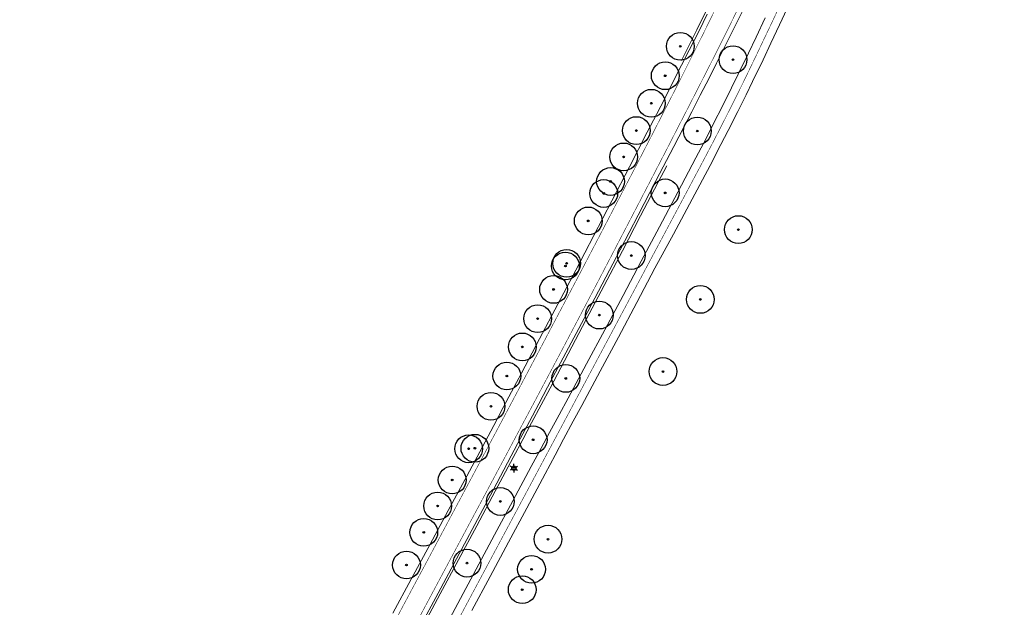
# Model space of a CAD drawing. Header units: metres. Extents: x 158617 to 160793, y 403981 to 406120.
# Tile 30 of 36: x 159793 to 159971, y 405112 to 405218. Entities that reach past the tile are written whole.
import ezdxf
from ezdxf.enums import TextEntityAlignment as Align

# ---------------------------------------------------------------- set-up
doc = ezdxf.new("R2010")
doc.units = ezdxf.units.M
doc.linetypes.add('VW-11_STREEP', pattern=[2, 1, -1])
doc.linetypes.add('VW-30270_STREEP', pattern=[3, 0.3, -2.7])
doc.layers.get('0').update_dxf_attribs({"color": 151})
for name, color, linetype, lineweight in [('B-WE-GR-BOOM-S', 90, 'Continuous', 25), ('B-WE-IE-MEUBILAIR_WEGMEUBILAIR_LICHTMAST-S', 7, 'Continuous', 25), ('B-WE-VH-KANTVERHARDING-O', 60, 'Continuous', 18), ('B-WE-VH-VERHARDING_ASFALT-O', 252, 'Continuous', 18), ('B-WE-VW-MARKERING_LANGS_STREEP_11_010-G', 7, 'VW-11_STREEP', 13), ('B-WE-VW-MARKERING_LANGS_STREEP_30270_010-G', 7, 'VW-30270_STREEP', 13)]:
    doc.layers.add(name, color=color, linetype=linetype, lineweight=lineweight)
doc.styles.add('NLCS-ISO', font='NLCS-ISO.TTF')

# ---------------------------------------------------------------- blocks, each defined once
blk = doc.blocks.new('B-SIE-WEG_LICHTMAST-SO')
at = {"ltscale": 0.1}
for p, q in [((-1.1, 0.63), (-2.19, 1.27)), ((0, 1.27), (0, 2.53)), ((1.1, 0.63), (2.19, 1.27)), ((-1.1, -0.63), (-2.19, -1.27)), ((0, -1.27), (0, -2.53)), ((1.1, -0.63), (2.19, -1.27))]:
    blk.add_line(p, q, dxfattribs=at)
at = {"flags": 128}
for points in [[(-1.16, 0.5), (1.16, 0.5)], [(-1.16, -0.5), (1.16, -0.5)]]:
    blk.add_lwpolyline(points, dxfattribs=at)
at = {"ltscale": 0.1}
blk.add_circle((0, 0), 1.27, dxfattribs=at)
at = {"style": 'NLCS-ISO'}
blk.add_attdef('TYPE', text='', height=1.8, dxfattribs=at).set_placement((0, 2.53), align=Align.BOTTOM_CENTER)
blk = doc.blocks.new('SGR-BOOM_01-flat-81')
at = {"layer": 'B-WE-GR-BOOM-S', "ltscale": 0.1}
h = blk.add_hatch(color=256, dxfattribs=at)
edge = h.paths.add_edge_path()
edge.add_arc((0, 0), 0.15, 0, 360)
at = {"layer": 'B-WE-GR-BOOM-S'}
for radius in [2.5, 0.045]:
    blk.add_circle((0, 0), radius, dxfattribs=at)
at = {"layer": 'B-WE-GR-BOOM-S', "ltscale": 0.1}
blk.add_circle((0, 0), 0.15, dxfattribs=at)
blk = doc.blocks.new('SGR-BOOM_01-flat-82')
at = {"layer": 'B-WE-GR-BOOM-S', "ltscale": 0.1}
h = blk.add_hatch(color=256, dxfattribs=at)
edge = h.paths.add_edge_path()
edge.add_arc((0, 0), 0.15, 0, 360)
at = {"layer": 'B-WE-GR-BOOM-S'}
for radius in [2.5, 0.045]:
    blk.add_circle((0, 0), radius, dxfattribs=at)
at = {"layer": 'B-WE-GR-BOOM-S', "ltscale": 0.1}
blk.add_circle((0, 0), 0.15, dxfattribs=at)
blk = doc.blocks.new('SGR-BOOM_01-flat-83')
at = {"layer": 'B-WE-GR-BOOM-S', "ltscale": 0.1}
h = blk.add_hatch(color=256, dxfattribs=at)
edge = h.paths.add_edge_path()
edge.add_arc((0, 0), 0.15, 0, 360)
at = {"layer": 'B-WE-GR-BOOM-S'}
for radius in [2.5, 0.045]:
    blk.add_circle((0, 0), radius, dxfattribs=at)
at = {"layer": 'B-WE-GR-BOOM-S', "ltscale": 0.1}
blk.add_circle((0, 0), 0.15, dxfattribs=at)
blk = doc.blocks.new('SGR-BOOM_01-flat-84')
at = {"layer": 'B-WE-GR-BOOM-S', "ltscale": 0.1}
h = blk.add_hatch(color=256, dxfattribs=at)
edge = h.paths.add_edge_path()
edge.add_arc((0, 0), 0.15, 0, 360)
at = {"layer": 'B-WE-GR-BOOM-S'}
for radius in [2.5, 0.045]:
    blk.add_circle((0, 0), radius, dxfattribs=at)
at = {"layer": 'B-WE-GR-BOOM-S', "ltscale": 0.1}
blk.add_circle((0, 0), 0.15, dxfattribs=at)
blk = doc.blocks.new('SGR-BOOM_01-flat-85')
at = {"layer": 'B-WE-GR-BOOM-S', "ltscale": 0.1}
h = blk.add_hatch(color=256, dxfattribs=at)
edge = h.paths.add_edge_path()
edge.add_arc((0, 0), 0.15, 0, 360)
at = {"layer": 'B-WE-GR-BOOM-S'}
for radius in [2.5, 0.045]:
    blk.add_circle((0, 0), radius, dxfattribs=at)
at = {"layer": 'B-WE-GR-BOOM-S', "ltscale": 0.1}
blk.add_circle((0, 0), 0.15, dxfattribs=at)
blk = doc.blocks.new('SGR-BOOM_01-flat-86')
at = {"layer": 'B-WE-GR-BOOM-S', "ltscale": 0.1}
h = blk.add_hatch(color=256, dxfattribs=at)
edge = h.paths.add_edge_path()
edge.add_arc((0, 0), 0.15, 0, 360)
at = {"layer": 'B-WE-GR-BOOM-S'}
for radius in [2.5, 0.045]:
    blk.add_circle((0, 0), radius, dxfattribs=at)
at = {"layer": 'B-WE-GR-BOOM-S', "ltscale": 0.1}
blk.add_circle((0, 0), 0.15, dxfattribs=at)
blk = doc.blocks.new('SGR-BOOM_01-flat-87')
at = {"layer": 'B-WE-GR-BOOM-S', "ltscale": 0.1}
h = blk.add_hatch(color=256, dxfattribs=at)
edge = h.paths.add_edge_path()
edge.add_arc((0, 0), 0.15, 0, 360)
at = {"layer": 'B-WE-GR-BOOM-S'}
for radius in [2.5, 0.045]:
    blk.add_circle((0, 0), radius, dxfattribs=at)
at = {"layer": 'B-WE-GR-BOOM-S', "ltscale": 0.1}
blk.add_circle((0, 0), 0.15, dxfattribs=at)
blk = doc.blocks.new('SGR-BOOM_01-flat-88')
at = {"layer": 'B-WE-GR-BOOM-S', "ltscale": 0.1}
h = blk.add_hatch(color=256, dxfattribs=at)
edge = h.paths.add_edge_path()
edge.add_arc((0, 0), 0.15, 0, 360)
at = {"layer": 'B-WE-GR-BOOM-S'}
for radius in [2.5, 0.045]:
    blk.add_circle((0, 0), radius, dxfattribs=at)
at = {"layer": 'B-WE-GR-BOOM-S', "ltscale": 0.1}
blk.add_circle((0, 0), 0.15, dxfattribs=at)
blk = doc.blocks.new('SGR-BOOM_01-flat-89')
at = {"layer": 'B-WE-GR-BOOM-S', "ltscale": 0.1}
h = blk.add_hatch(color=256, dxfattribs=at)
edge = h.paths.add_edge_path()
edge.add_arc((0, 0), 0.15, 0, 360)
at = {"layer": 'B-WE-GR-BOOM-S'}
for radius in [2.5, 0.045]:
    blk.add_circle((0, 0), radius, dxfattribs=at)
at = {"layer": 'B-WE-GR-BOOM-S', "ltscale": 0.1}
blk.add_circle((0, 0), 0.15, dxfattribs=at)
blk = doc.blocks.new('SGR-BOOM_01-flat-90')
at = {"layer": 'B-WE-GR-BOOM-S', "ltscale": 0.1}
h = blk.add_hatch(color=256, dxfattribs=at)
edge = h.paths.add_edge_path()
edge.add_arc((0, 0), 0.15, 0, 360)
at = {"layer": 'B-WE-GR-BOOM-S'}
for radius in [2.5, 0.045]:
    blk.add_circle((0, 0), radius, dxfattribs=at)
at = {"layer": 'B-WE-GR-BOOM-S', "ltscale": 0.1}
blk.add_circle((0, 0), 0.15, dxfattribs=at)
blk = doc.blocks.new('SGR-BOOM_01-flat-91')
at = {"layer": 'B-WE-GR-BOOM-S', "ltscale": 0.1}
h = blk.add_hatch(color=256, dxfattribs=at)
edge = h.paths.add_edge_path()
edge.add_arc((0, 0), 0.15, 0, 360)
at = {"layer": 'B-WE-GR-BOOM-S'}
for radius in [2.5, 0.045]:
    blk.add_circle((0, 0), radius, dxfattribs=at)
at = {"layer": 'B-WE-GR-BOOM-S', "ltscale": 0.1}
blk.add_circle((0, 0), 0.15, dxfattribs=at)
blk = doc.blocks.new('SGR-BOOM_01-flat-92')
at = {"layer": 'B-WE-GR-BOOM-S', "ltscale": 0.1}
h = blk.add_hatch(color=256, dxfattribs=at)
edge = h.paths.add_edge_path()
edge.add_arc((0, 0), 0.15, 0, 360)
at = {"layer": 'B-WE-GR-BOOM-S'}
for radius in [2.5, 0.045]:
    blk.add_circle((0, 0), radius, dxfattribs=at)
at = {"layer": 'B-WE-GR-BOOM-S', "ltscale": 0.1}
blk.add_circle((0, 0), 0.15, dxfattribs=at)
blk = doc.blocks.new('SGR-BOOM_01-flat-93')
at = {"layer": 'B-WE-GR-BOOM-S', "ltscale": 0.1}
h = blk.add_hatch(color=256, dxfattribs=at)
edge = h.paths.add_edge_path()
edge.add_arc((0, 0), 0.15, 0, 360)
at = {"layer": 'B-WE-GR-BOOM-S'}
for radius in [2.5, 0.045]:
    blk.add_circle((0, 0), radius, dxfattribs=at)
at = {"layer": 'B-WE-GR-BOOM-S', "ltscale": 0.1}
blk.add_circle((0, 0), 0.15, dxfattribs=at)
blk = doc.blocks.new('SGR-BOOM_01-flat-94')
at = {"layer": 'B-WE-GR-BOOM-S', "ltscale": 0.1}
h = blk.add_hatch(color=256, dxfattribs=at)
edge = h.paths.add_edge_path()
edge.add_arc((0, 0), 0.15, 0, 360)
at = {"layer": 'B-WE-GR-BOOM-S'}
for radius in [2.5, 0.045]:
    blk.add_circle((0, 0), radius, dxfattribs=at)
at = {"layer": 'B-WE-GR-BOOM-S', "ltscale": 0.1}
blk.add_circle((0, 0), 0.15, dxfattribs=at)
blk = doc.blocks.new('SGR-BOOM_01-flat-95')
at = {"layer": 'B-WE-GR-BOOM-S', "ltscale": 0.1}
h = blk.add_hatch(color=256, dxfattribs=at)
edge = h.paths.add_edge_path()
edge.add_arc((0, 0), 0.15, 0, 360)
at = {"layer": 'B-WE-GR-BOOM-S'}
for radius in [2.5, 0.045]:
    blk.add_circle((0, 0), radius, dxfattribs=at)
at = {"layer": 'B-WE-GR-BOOM-S', "ltscale": 0.1}
blk.add_circle((0, 0), 0.15, dxfattribs=at)
blk = doc.blocks.new('SGR-BOOM_01-flat-96')
at = {"layer": 'B-WE-GR-BOOM-S', "ltscale": 0.1}
h = blk.add_hatch(color=256, dxfattribs=at)
edge = h.paths.add_edge_path()
edge.add_arc((0, 0), 0.15, 0, 360)
at = {"layer": 'B-WE-GR-BOOM-S'}
for radius in [2.5, 0.045]:
    blk.add_circle((0, 0), radius, dxfattribs=at)
at = {"layer": 'B-WE-GR-BOOM-S', "ltscale": 0.1}
blk.add_circle((0, 0), 0.15, dxfattribs=at)
blk = doc.blocks.new('SGR-BOOM_01-flat-97')
at = {"layer": 'B-WE-GR-BOOM-S', "ltscale": 0.1}
h = blk.add_hatch(color=256, dxfattribs=at)
edge = h.paths.add_edge_path()
edge.add_arc((0, 0), 0.15, 0, 360)
at = {"layer": 'B-WE-GR-BOOM-S'}
for radius in [2.5, 0.045]:
    blk.add_circle((0, 0), radius, dxfattribs=at)
at = {"layer": 'B-WE-GR-BOOM-S', "ltscale": 0.1}
blk.add_circle((0, 0), 0.15, dxfattribs=at)
blk = doc.blocks.new('SGR-BOOM_01-flat-98')
at = {"layer": 'B-WE-GR-BOOM-S', "ltscale": 0.1}
h = blk.add_hatch(color=256, dxfattribs=at)
edge = h.paths.add_edge_path()
edge.add_arc((0, 0), 0.15, 0, 360)
at = {"layer": 'B-WE-GR-BOOM-S'}
for radius in [2.5, 0.045]:
    blk.add_circle((0, 0), radius, dxfattribs=at)
at = {"layer": 'B-WE-GR-BOOM-S', "ltscale": 0.1}
blk.add_circle((0, 0), 0.15, dxfattribs=at)
blk = doc.blocks.new('SGR-BOOM_01-flat-99')
at = {"layer": 'B-WE-GR-BOOM-S', "ltscale": 0.1}
h = blk.add_hatch(color=256, dxfattribs=at)
edge = h.paths.add_edge_path()
edge.add_arc((0, 0), 0.15, 0, 360)
at = {"layer": 'B-WE-GR-BOOM-S'}
for radius in [2.5, 0.045]:
    blk.add_circle((0, 0), radius, dxfattribs=at)
at = {"layer": 'B-WE-GR-BOOM-S', "ltscale": 0.1}
blk.add_circle((0, 0), 0.15, dxfattribs=at)
blk = doc.blocks.new('SGR-BOOM_01-flat-100')
at = {"layer": 'B-WE-GR-BOOM-S', "ltscale": 0.1}
h = blk.add_hatch(color=256, dxfattribs=at)
edge = h.paths.add_edge_path()
edge.add_arc((0, 0), 0.15, 0, 360)
at = {"layer": 'B-WE-GR-BOOM-S'}
for radius in [2.5, 0.045]:
    blk.add_circle((0, 0), radius, dxfattribs=at)
at = {"layer": 'B-WE-GR-BOOM-S', "ltscale": 0.1}
blk.add_circle((0, 0), 0.15, dxfattribs=at)
blk = doc.blocks.new('SGR-BOOM_01-flat-101')
at = {"layer": 'B-WE-GR-BOOM-S', "ltscale": 0.1}
h = blk.add_hatch(color=256, dxfattribs=at)
edge = h.paths.add_edge_path()
edge.add_arc((0, 0), 0.15, 0, 360)
at = {"layer": 'B-WE-GR-BOOM-S'}
for radius in [2.5, 0.045]:
    blk.add_circle((0, 0), radius, dxfattribs=at)
at = {"layer": 'B-WE-GR-BOOM-S', "ltscale": 0.1}
blk.add_circle((0, 0), 0.15, dxfattribs=at)
blk = doc.blocks.new('SGR-BOOM_01-flat-102')
at = {"layer": 'B-WE-GR-BOOM-S', "ltscale": 0.1}
h = blk.add_hatch(color=256, dxfattribs=at)
edge = h.paths.add_edge_path()
edge.add_arc((0, 0), 0.15, 0, 360)
at = {"layer": 'B-WE-GR-BOOM-S'}
for radius in [2.5, 0.045]:
    blk.add_circle((0, 0), radius, dxfattribs=at)
at = {"layer": 'B-WE-GR-BOOM-S', "ltscale": 0.1}
blk.add_circle((0, 0), 0.15, dxfattribs=at)
blk = doc.blocks.new('SGR-BOOM_01-flat-103')
at = {"layer": 'B-WE-GR-BOOM-S', "ltscale": 0.1}
h = blk.add_hatch(color=256, dxfattribs=at)
edge = h.paths.add_edge_path()
edge.add_arc((0, 0), 0.15, 0, 360)
at = {"layer": 'B-WE-GR-BOOM-S'}
for radius in [2.5, 0.045]:
    blk.add_circle((0, 0), radius, dxfattribs=at)
at = {"layer": 'B-WE-GR-BOOM-S', "ltscale": 0.1}
blk.add_circle((0, 0), 0.15, dxfattribs=at)
blk = doc.blocks.new('SGR-BOOM_01-flat-104')
at = {"layer": 'B-WE-GR-BOOM-S', "ltscale": 0.1}
h = blk.add_hatch(color=256, dxfattribs=at)
edge = h.paths.add_edge_path()
edge.add_arc((0, 0), 0.15, 0, 360)
at = {"layer": 'B-WE-GR-BOOM-S'}
for radius in [2.5, 0.045]:
    blk.add_circle((0, 0), radius, dxfattribs=at)
at = {"layer": 'B-WE-GR-BOOM-S', "ltscale": 0.1}
blk.add_circle((0, 0), 0.15, dxfattribs=at)
blk = doc.blocks.new('SGR-BOOM_01-flat-105')
at = {"layer": 'B-WE-GR-BOOM-S', "ltscale": 0.1}
h = blk.add_hatch(color=256, dxfattribs=at)
edge = h.paths.add_edge_path()
edge.add_arc((0, 0), 0.15, 0, 360)
at = {"layer": 'B-WE-GR-BOOM-S'}
for radius in [2.5, 0.045]:
    blk.add_circle((0, 0), radius, dxfattribs=at)
at = {"layer": 'B-WE-GR-BOOM-S', "ltscale": 0.1}
blk.add_circle((0, 0), 0.15, dxfattribs=at)
blk = doc.blocks.new('SGR-BOOM_01-flat-106')
at = {"layer": 'B-WE-GR-BOOM-S', "ltscale": 0.1}
h = blk.add_hatch(color=256, dxfattribs=at)
edge = h.paths.add_edge_path()
edge.add_arc((0, 0), 0.15, 0, 360)
at = {"layer": 'B-WE-GR-BOOM-S'}
for radius in [2.5, 0.045]:
    blk.add_circle((0, 0), radius, dxfattribs=at)
at = {"layer": 'B-WE-GR-BOOM-S', "ltscale": 0.1}
blk.add_circle((0, 0), 0.15, dxfattribs=at)
blk = doc.blocks.new('SGR-BOOM_01-flat-107')
at = {"layer": 'B-WE-GR-BOOM-S', "ltscale": 0.1}
h = blk.add_hatch(color=256, dxfattribs=at)
edge = h.paths.add_edge_path()
edge.add_arc((0, 0), 0.15, 0, 360)
at = {"layer": 'B-WE-GR-BOOM-S'}
for radius in [2.5, 0.045]:
    blk.add_circle((0, 0), radius, dxfattribs=at)
at = {"layer": 'B-WE-GR-BOOM-S', "ltscale": 0.1}
blk.add_circle((0, 0), 0.15, dxfattribs=at)
blk = doc.blocks.new('SGR-BOOM_01-flat-108')
at = {"layer": 'B-WE-GR-BOOM-S', "ltscale": 0.1}
h = blk.add_hatch(color=256, dxfattribs=at)
edge = h.paths.add_edge_path()
edge.add_arc((0, 0), 0.15, 0, 360)
at = {"layer": 'B-WE-GR-BOOM-S'}
for radius in [2.5, 0.045]:
    blk.add_circle((0, 0), radius, dxfattribs=at)
at = {"layer": 'B-WE-GR-BOOM-S', "ltscale": 0.1}
blk.add_circle((0, 0), 0.15, dxfattribs=at)
blk = doc.blocks.new('SGR-BOOM_01-flat-109')
at = {"layer": 'B-WE-GR-BOOM-S', "ltscale": 0.1}
h = blk.add_hatch(color=256, dxfattribs=at)
edge = h.paths.add_edge_path()
edge.add_arc((0, 0), 0.15, 0, 360)
at = {"layer": 'B-WE-GR-BOOM-S'}
for radius in [2.5, 0.045]:
    blk.add_circle((0, 0), radius, dxfattribs=at)
at = {"layer": 'B-WE-GR-BOOM-S', "ltscale": 0.1}
blk.add_circle((0, 0), 0.15, dxfattribs=at)
blk = doc.blocks.new('SGR-BOOM_01-flat-110')
at = {"layer": 'B-WE-GR-BOOM-S', "ltscale": 0.1}
h = blk.add_hatch(color=256, dxfattribs=at)
edge = h.paths.add_edge_path()
edge.add_arc((0, 0), 0.15, 0, 360)
at = {"layer": 'B-WE-GR-BOOM-S'}
for radius in [2.5, 0.045]:
    blk.add_circle((0, 0), radius, dxfattribs=at)
at = {"layer": 'B-WE-GR-BOOM-S', "ltscale": 0.1}
blk.add_circle((0, 0), 0.15, dxfattribs=at)
blk = doc.blocks.new('SGR-BOOM_01-flat-111')
at = {"layer": 'B-WE-GR-BOOM-S', "ltscale": 0.1}
h = blk.add_hatch(color=256, dxfattribs=at)
edge = h.paths.add_edge_path()
edge.add_arc((0, 0), 0.15, 0, 360)
at = {"layer": 'B-WE-GR-BOOM-S'}
for radius in [2.5, 0.045]:
    blk.add_circle((0, 0), radius, dxfattribs=at)
at = {"layer": 'B-WE-GR-BOOM-S', "ltscale": 0.1}
blk.add_circle((0, 0), 0.15, dxfattribs=at)
blk = doc.blocks.new('SGR-BOOM_01-flat-112')
at = {"layer": 'B-WE-GR-BOOM-S', "ltscale": 0.1}
h = blk.add_hatch(color=256, dxfattribs=at)
edge = h.paths.add_edge_path()
edge.add_arc((0, 0), 0.15, 0, 360)
at = {"layer": 'B-WE-GR-BOOM-S'}
for radius in [2.5, 0.045]:
    blk.add_circle((0, 0), radius, dxfattribs=at)
at = {"layer": 'B-WE-GR-BOOM-S', "ltscale": 0.1}
blk.add_circle((0, 0), 0.15, dxfattribs=at)
blk = doc.blocks.new('SGR-BOOM_01-flat-113')
at = {"layer": 'B-WE-GR-BOOM-S', "ltscale": 0.1}
h = blk.add_hatch(color=256, dxfattribs=at)
edge = h.paths.add_edge_path()
edge.add_arc((0, 0), 0.15, 0, 360)
at = {"layer": 'B-WE-GR-BOOM-S'}
for radius in [2.5, 0.045]:
    blk.add_circle((0, 0), radius, dxfattribs=at)
at = {"layer": 'B-WE-GR-BOOM-S', "ltscale": 0.1}
blk.add_circle((0, 0), 0.15, dxfattribs=at)
blk = doc.blocks.new('SGR-BOOM_01-flat-114')
at = {"layer": 'B-WE-GR-BOOM-S', "ltscale": 0.1}
h = blk.add_hatch(color=256, dxfattribs=at)
edge = h.paths.add_edge_path()
edge.add_arc((0, 0), 0.15, 0, 360)
at = {"layer": 'B-WE-GR-BOOM-S'}
for radius in [2.5, 0.045]:
    blk.add_circle((0, 0), radius, dxfattribs=at)
at = {"layer": 'B-WE-GR-BOOM-S', "ltscale": 0.1}
blk.add_circle((0, 0), 0.15, dxfattribs=at)
blk = doc.blocks.new('SGR-BOOM_01-flat-115')
at = {"layer": 'B-WE-GR-BOOM-S', "ltscale": 0.1}
h = blk.add_hatch(color=256, dxfattribs=at)
edge = h.paths.add_edge_path()
edge.add_arc((0, 0), 0.15, 0, 360)
at = {"layer": 'B-WE-GR-BOOM-S'}
for radius in [2.5, 0.045]:
    blk.add_circle((0, 0), radius, dxfattribs=at)
at = {"layer": 'B-WE-GR-BOOM-S', "ltscale": 0.1}
blk.add_circle((0, 0), 0.15, dxfattribs=at)
blk = doc.blocks.new('SGR-BOOM_01-flat-116')
at = {"layer": 'B-WE-GR-BOOM-S', "ltscale": 0.1}
h = blk.add_hatch(color=256, dxfattribs=at)
edge = h.paths.add_edge_path()
edge.add_arc((0, 0), 0.15, 0, 360)
at = {"layer": 'B-WE-GR-BOOM-S'}
for radius in [2.5, 0.045]:
    blk.add_circle((0, 0), radius, dxfattribs=at)
at = {"layer": 'B-WE-GR-BOOM-S', "ltscale": 0.1}
blk.add_circle((0, 0), 0.15, dxfattribs=at)

msp = doc.modelspace()

# ---------------------------------------------------------------- linework, layer by layer
at = {"layer": 'B-WE-VH-KANTVERHARDING-O'}
for points in [[(159940.63, 405274.56), (159940.24, 405273.55), (159937.68, 405267.12), (159935.07, 405260.64), (159933.82, 405257.58), (159932.43, 405254.17), (159929.68, 405247.65), (159928.39, 405244.71), (159927.03, 405241.57), (159925.52, 405238.23), (159924.2, 405235.27), (159922.78, 405232.18), (159921.23, 405228.86), (159919.59, 405225.41), (159918.22, 405222.5), (159916.56, 405219.11), (159915.13, 405216.18), (159913.37, 405212.68), (159912.33, 405210.64)], [(159865.55, 405108.4), (159868.86, 405114.57), (159872.14, 405120.7), (159875.45, 405126.86), (159878.77, 405133.06), (159882.03, 405139.17), (159883.73, 405142.36), (159885.32, 405145.37), (159887.06, 405148.64), (159888.65, 405151.64), (159891.91, 405157.83), (159895.18, 405164.01), (159898.38, 405170.1), (159901.68, 405176.37), (159904.98, 405182.66), (159908.16, 405188.76), (159909.69, 405191.68)]]:
    msp.add_lwpolyline(points, dxfattribs=at)
at = {"layer": 'B-WE-VH-VERHARDING_ASFALT-O'}
for points in [[(159923.57, 405220.04), (159921.97, 405216.76), (159920.47, 405213.76), (159918.68, 405210.18), (159917.32, 405207.49), (159915.73, 405204.39), (159914.19, 405201.39), (159912.76, 405198.63), (159910.98, 405195.18), (159907.74, 405188.97), (159904.51, 405182.78), (159901.27, 405176.57), (159898.03, 405170.35), (159894.77, 405164.17), (159891.5, 405158.01), (159888.21, 405151.8), (159886.63, 405148.82), (159884.93, 405145.6), (159883.34, 405142.6), (159881.66, 405139.42), (159878.38, 405133.26), (159875.08, 405127.06), (159871.78, 405120.9), (159868.47, 405114.72), (159865.2, 405108.57)], [(159931.37, 405220.06), (159930, 405217.09), (159928.45, 405213.76), (159927.05, 405210.76), (159925.17, 405206.88), (159923.99, 405204.46), (159922.49, 405201.47), (159920.76, 405198.03), (159919.46, 405195.53), (159917.48, 405191.72), (159914.29, 405185.66), (159910.9, 405179.36), (159907.54, 405173.24), (159904.27, 405167.06), (159900.98, 405160.82), (159897.67, 405154.68), (159894.35, 405148.53), (159892.84, 405145.7), (159891.08, 405142.42), (159889.55, 405139.56), (159887.77, 405136.22), (159884.44, 405129.99), (159881.18, 405123.92), (159877.85, 405117.72), (159874.53, 405111.57)], [(159860.33, 405111.1), (159863.64, 405117.25), (159866.97, 405123.44), (159870.28, 405129.57), (159873.64, 405135.81), (159876.95, 405141.97), (159878.5, 405144.9), (159880.22, 405148.13), (159881.72, 405150.97), (159883.5, 405154.33), (159886.76, 405160.5), (159890.06, 405166.78), (159893.29, 405172.92), (159896.53, 405179.14), (159899.78, 405185.36), (159902.96, 405191.5), (159906.18, 405197.74), (159907.82, 405200.93), (159909.37, 405203.95), (159910.73, 405206.62), (159912.36, 405209.8), (159913.74, 405212.52), (159915.52, 405216.02), (159916.99, 405219)], [(159868.75, 405106.67), (159872.05, 405112.87), (159875.33, 405119.01), (159878.65, 405125.21), (159881.94, 405131.35), (159885.27, 405137.52), (159887.04, 405140.82), (159888.57, 405143.66), (159890.28, 405146.83), (159891.89, 405149.83), (159895.2, 405156), (159898.51, 405162.16), (159901.82, 405168.35), (159905.1, 405174.52), (159908.39, 405180.71), (159911.67, 405186.93), (159914.93, 405193.13), (159916.83, 405196.75), (159918.14, 405199.3), (159919.74, 405202.45), (159921.38, 405205.73), (159922.58, 405208.21), (159924.42, 405211.98), (159925.78, 405214.85), (159927.43, 405218.32)]]:
    msp.add_lwpolyline(points, dxfattribs=at)
at = {"layer": 'B-WE-VW-MARKERING_LANGS_STREEP_11_010-G', "const_width": 0.1, "flags": 128}
for points in [[(159820.81, 405035.17), (159821.63, 405036.69), (159824.93, 405042.86), (159828.23, 405049.03), (159829.86, 405052.08), (159831.54, 405055.22), (159834.81, 405061.33), (159838.1, 405067.46), (159841.41, 405073.64), (159844.71, 405079.81), (159847.99, 405085.94), (159851.31, 405092.13), (159854.6, 405098.29), (159857.91, 405104.47), (159861.22, 405110.65), (159864.5, 405116.79), (159867.8, 405122.95), (159871.1, 405129.14), (159874.44, 405135.38), (159877.72, 405141.53), (159879.32, 405144.53), (159881.01, 405147.7), (159882.52, 405150.54), (159884.3, 405153.9), (159887.59, 405160.11), (159890.86, 405166.29), (159894.12, 405172.47), (159897.36, 405178.67), (159900.6, 405184.88), (159903.82, 405191.05), (159907.03, 405197.27), (159908.67, 405200.47), (159910.22, 405203.5), (159911.62, 405206.23), (159913.21, 405209.39), (159914.55, 405212.07), (159916.35, 405215.66), (159917.78, 405218.57), (159919.42, 405221.95), (159920.84, 405224.93), (159922.43, 405228.3), (159923.93, 405231.53), (159925.36, 405234.66), (159926.76, 405237.77), (159928.22, 405241.05), (159929.69, 405244.41), (159930.9, 405247.24), (159932.25, 405250.41), (159933.63, 405253.67), (159935.14, 405257.34), (159936.28, 405260.17), (159938.87, 405266.66), (159941.4, 405273.04), (159943.96, 405279.55), (159946.53, 405286.08), (159949.07, 405292.57), (159951.6, 405299.06), (159954.13, 405305.57), (159956.67, 405312.1), (159959.21, 405318.62), (159961.91, 405325.57), (159964.38, 405331.93), (159966.93, 405338.47), (159969.47, 405344.98), (159972.01, 405351.51), (159974.52, 405357.99), (159977.06, 405364.53), (159979.58, 405371.03), (159982.12, 405377.57), (159984.66, 405384.08), (159987.2, 405390.6), (159989.75, 405397.14), (159992.28, 405403.66), (159994.84, 405410.22), (159997.37, 405416.76), (159999.9, 405423.27), (160002.44, 405429.82), (160004.98, 405436.33), (160007.51, 405442.85), (160010.05, 405449.37), (160012.59, 405455.88), (160015.13, 405462.39), (160017.69, 405468.94), (160020.22, 405475.44), (160022.77, 405481.96), (160025.32, 405488.49), (160027.87, 405494.99), (160030.4, 405501.46), (160032.95, 405507.98), (160035.5, 405514.5), (160038.05, 405521.02), (160040.6, 405527.54), (160043.15, 405534.06), (160045.69, 405540.58), (160048.25, 405547.15), (160050.78, 405553.67), (160053.28, 405560.12), (160055.81, 405566.64), (160057.05, 405569.84), (160058.35, 405573.18), (160060.87, 405579.69), (160063.46, 405586.38), (160065.99, 405592.91), (160068.48, 405599.33), (160070.99, 405605.83), (160073.53, 405612.38), (160076.05, 405618.87), (160078.58, 405625.41), (160081.1, 405631.93), (160083.62, 405638.42), (160086.17, 405644.99), (160088.71, 405651.52), (160091.28, 405658.11), (160093.8, 405664.62), (160096.3, 405671.09), (160097.46, 405674.1), (160098.82, 405677.64), (160101.33, 405684.15), (160102.66, 405687.6), (160103.84, 405690.68), (160105.02, 405693.71), (160106.49, 405697.54), (160107.63, 405700.51), (160108.99, 405704.04), (160110.22, 405707.25), (160111.5, 405710.56), (160112.52, 405713.21), (160113.9, 405716.8), (160115.14, 405719.94), (160116.4, 405723.19), (160117.75, 405726.72), (160119.25, 405730.56), (160120.48, 405733.57), (160121.94, 405737.07), (160123.36, 405740.14), (160125.01, 405743.45), (160126.4, 405746.01), (160128.72, 405750.15), (160130.27, 405752.76), (160132.38, 405756.17), (160134.26, 405759.15), (160136.42, 405762.46), (160137.4, 405763.88)], [(160140.93, 405761.11), (160140.02, 405759.78), (160138.17, 405756.98), (160136.1, 405753.71), (160134.11, 405750.44), (160132.5, 405747.7), (160130.3, 405743.79), (160128.96, 405741.34), (160127.3, 405738.18), (160125.75, 405735.07), (160124.32, 405732.02), (160122.82, 405728.71), (160121.29, 405725.23), (160119.88, 405721.92), (160118.5, 405718.58), (160117.29, 405715.6), (160115.81, 405711.85), (160114.76, 405709.18), (160113.54, 405706.04), (160112.23, 405702.66), (160110.91, 405699.25), (160109.71, 405696.14), (160108.34, 405692.59), (160107.14, 405689.46), (160105.94, 405686.35), (160104.61, 405682.91), (160102.1, 405676.38), (160100.79, 405672.98), (160099.58, 405669.85), (160097.08, 405663.34), (160094.55, 405656.8), (160092.03, 405650.26), (160089.51, 405643.73), (160087, 405637.2), (160084.47, 405630.66), (160081.95, 405624.12), (160079.44, 405617.61), (160076.91, 405611.09), (160074.39, 405604.55), (160071.86, 405598.03), (160069.35, 405591.55), (160066.82, 405585.01), (160064.25, 405578.42), (160061.72, 405571.91), (160060.48, 405568.7), (160059.19, 405565.38), (160056.65, 405558.86), (160054.12, 405552.36), (160051.58, 405545.84), (160049.03, 405539.3), (160046.49, 405532.78), (160043.95, 405526.25), (160041.4, 405519.73), (160038.86, 405513.23), (160036.3, 405506.7), (160033.75, 405500.19), (160031.21, 405493.69), (160028.65, 405487.17), (160026.1, 405480.65), (160023.56, 405474.14), (160021.01, 405467.62), (160018.46, 405461.09), (160015.92, 405454.57), (160013.38, 405448.06), (160010.84, 405441.52), (160008.3, 405435.01), (160005.76, 405428.48), (160003.23, 405421.97), (160000.69, 405415.42), (159998.17, 405408.92), (159995.63, 405402.35), (159993.1, 405395.84), (159990.56, 405389.31), (159988.03, 405382.8), (159985.49, 405376.26), (159982.95, 405369.72), (159980.42, 405363.21), (159977.88, 405356.68), (159975.36, 405350.17), (159972.82, 405343.65), (159970.28, 405337.12), (159967.75, 405330.6), (159965.32, 405324.36), (159962.59, 405317.34), (159960.04, 405310.82), (159957.49, 405304.29), (159954.95, 405297.78), (159952.41, 405291.29), (159949.87, 405284.76), (159947.32, 405278.24), (159944.76, 405271.72), (159942.21, 405265.26), (159939.64, 405258.81), (159938.57, 405256.15), (159936.99, 405252.28), (159935.54, 405248.84), (159934.27, 405245.84), (159932.91, 405242.69), (159931.53, 405239.52), (159930.02, 405236.14), (159928.66, 405233.13), (159927.27, 405230.07), (159925.74, 405226.77), (159924.11, 405223.31), (159922.73, 405220.44), (159921.14, 405217.18), (159919.64, 405214.15), (159917.74, 405210.4), (159916.47, 405207.91), (159914.93, 405204.88), (159913.36, 405201.82), (159911.92, 405199.03), (159910.17, 405195.61), (159906.95, 405189.39), (159903.75, 405183.23), (159900.5, 405177), (159897.26, 405170.79), (159894.01, 405164.6), (159890.75, 405158.42), (159887.46, 405152.22), (159885.81, 405149.12), (159884.16, 405146.03), (159882.48, 405142.88), (159880.88, 405139.87), (159877.57, 405133.68), (159874.26, 405127.5), (159870.95, 405121.31), (159867.65, 405115.14), (159864.36, 405108.98), (159861.06, 405102.81), (159857.77, 405096.63), (159854.47, 405090.47), (159851.17, 405084.29), (159847.87, 405078.13), (159844.57, 405071.95), (159841.27, 405065.78), (159837.99, 405059.63), (159834.69, 405053.47), (159833.03, 405050.36), (159831.4, 405047.32), (159828.09, 405041.13), (159824.79, 405034.95), (159823.95, 405033.38)]]:
    msp.add_lwpolyline(points, dxfattribs=at)
at = {"layer": 'B-WE-VW-MARKERING_LANGS_STREEP_30270_010-G', "const_width": 0.1, "flags": 128}
msp.add_lwpolyline([(158671.9, 404066.73), (158672.2, 404069.74), (158672.34, 404071.67), (158672.58, 404075.2), (158672.63, 404077.31), (158672.65, 404079.16), (158672.69, 404082.2), (158672.66, 404085.78), (158672.59, 404089.25), (158672.38, 404096.26), (158672.14, 404103.25), (158671.89, 404110.25), (158671.66, 404117.27), (158671.41, 404124.28), (158671.18, 404131.28), (158670.94, 404138.27), (158670.7, 404145.24), (158670.45, 404152.27), (158670.2, 404159.26), (158669.96, 404166.13), (158669.72, 404173.14), (158669.49, 404180.15), (158669.26, 404187.22), (158669.02, 404194.21), (158668.79, 404201.2), (158668.56, 404208.2), (158668.34, 404215.2), (158668.15, 404222.19), (158668.13, 404225.59), (158668.22, 404229.07), (158668.37, 404231.08), (158668.64, 404233.22), (158669.02, 404235.54), (158669.42, 404237.73), (158669.92, 404240.08), (158670.47, 404242.29), (158671.03, 404244.3), (158671.62, 404246.17), (158672.4, 404248.41), (158673.12, 404250.41), (158674.03, 404252.4), (158675.1, 404254.38), (158675.81, 404255.57), (158676.67, 404256.76), (158677.82, 404258.19), (158678.83, 404259.3), (158680.5, 404260.93), (158681.97, 404262.26), (158683.53, 404263.53), (158684.93, 404264.62), (158686.7, 404265.88), (158688.7, 404267.27), (158691.85, 404269.25), (158694.36, 404270.72), (158696.08, 404271.67), (158698.48, 404272.95), (158700.49, 404273.98), (158704.45, 404275.9), (158706.74, 404277.01), (158713.03, 404280.06), (158719.35, 404283.11), (158725.66, 404286.17), (158731.95, 404289.21), (158738.27, 404292.27), (158744.53, 404295.3), (158747.65, 404296.81), (158750.86, 404298.36), (158757.17, 404301.41), (158763.46, 404304.45), (158769.73, 404307.49), (158776.05, 404310.54), (158782.37, 404313.6), (158788.63, 404316.63), (158794.94, 404319.69), (158800.97, 404322.6), (158807.25, 404325.65), (158813.57, 404328.7), (158819.89, 404331.76), (158826.17, 404334.8), (158832.45, 404337.84), (158838.75, 404340.87), (158845.08, 404343.92), (158848.63, 404345.6), (158851.13, 404346.75), (158853.18, 404347.66), (158855.36, 404348.59), (158857.57, 404349.5), (158859.64, 404350.32), (158861.51, 404351.02), (158864.12, 404351.99), (158866.07, 404352.67), (158868.16, 404353.4), (158870.71, 404354.25), (158872.63, 404354.85), (158874.9, 404355.55), (158877.08, 404356.21), (158879.47, 404356.89), (158881.73, 404357.49), (158883.84, 404358.04), (158885.77, 404358.51), (158887.45, 404358.89), (158890.67, 404359.58), (158897.41, 404361), (158904.27, 404362.43), (158911.18, 404363.87), (158918.03, 404365.29), (158924.84, 404366.71), (158931.69, 404368.14), (158938.55, 404369.56), (158945.35, 404370.98), (158952.19, 404372.39), (158959.07, 404373.79), (158962.83, 404374.5), (158965.88, 404374.99), (158968.42, 404375.27), (158970.73, 404375.47), (158972.73, 404375.6), (158974.74, 404375.68), (158977.03, 404375.73), (158979.16, 404375.72), (158980.97, 404375.68), (158983.27, 404375.58), (158985.93, 404375.4), (158987.51, 404375.25), (158989.41, 404375.04), (158991.08, 404374.82), (158992.77, 404374.56), (158994.03, 404374.34), (158995.26, 404374.09), (158997.44, 404373.62), (158999.41, 404373.14), (159000.98, 404372.74), (159003.44, 404372.06), (159005.96, 404371.33), (159009.32, 404370.27), (159012.52, 404369.23), (159019.19, 404367.05), (159025.73, 404364.9), (159032.37, 404362.72), (159039.06, 404360.51), (159045.68, 404358.33), (159052.35, 404356.13), (159059.03, 404353.94), (159065.68, 404351.76), (159072.31, 404349.59), (159078.97, 404347.4), (159085.63, 404345.22), (159092.28, 404343.04), (159098.93, 404340.85), (159105.57, 404338.66), (159108.64, 404337.62), (159111.59, 404336.65), (159115.33, 404335.43), (159121.97, 404333.25), (159128.59, 404331.07), (159132.43, 404329.8), (159135.26, 404328.87), (159138.23, 404327.89), (159141.91, 404326.68), (159145.69, 404325.44), (159148.73, 404324.48), (159150.88, 404323.83), (159153.05, 404323.21), (159154.47, 404322.82), (159156.09, 404322.43), (159158.06, 404322.03), (159159.75, 404321.72), (159161.39, 404321.46), (159163.01, 404321.31), (159165, 404321.23), (159166.8, 404321.21), (159168.33, 404321.28), (159169.41, 404321.35), (159170.62, 404321.46), (159172.15, 404321.63), (159174.01, 404321.91), (159175.83, 404322.2), (159177.94, 404322.61), (159180.01, 404323.08), (159182.08, 404323.58), (159183.62, 404323.99), (159185.22, 404324.41), (159187.37, 404325.03), (159190.07, 404325.85), (159192.01, 404326.45), (159198.76, 404328.51), (159205.47, 404330.56), (159212.09, 404332.58), (159218.79, 404334.63), (159223, 404335.93), (159225.73, 404336.8), (159227.56, 404337.41), (159229.3, 404338.02), (159232.57, 404339.18), (159234.74, 404340.02), (159236.97, 404340.9), (159239.09, 404341.78), (159241.73, 404342.92), (159243.82, 404343.85), (159245.49, 404344.6), (159248.77, 404346.16), (159251.89, 404347.71), (159254.09, 404348.84), (159256.01, 404349.84), (159256.98, 404350.38), (159258.04, 404351.01), (159258.87, 404351.55), (159259.63, 404352.07), (159260.55, 404352.75), (159261.37, 404353.45), (159263.66, 404355.41), (159265.72, 404356.9), (159267.53, 404358.07), (159269.67, 404359.33), (159271.5, 404360.36), (159272.87, 404361.11), (159275.82, 404362.69), (159278.82, 404364.22), (159282.09, 404365.83), (159288.39, 404368.95), (159294.52, 404372.05), (159300.7, 404375.25), (159306.98, 404378.44), (159308.29, 404379.11), (159313.21, 404381.64), (159315.62, 404382.9), (159317.5, 404383.87), (159319.4, 404384.83), (159320.79, 404385.52), (159322.54, 404386.34), (159324.78, 404387.33), (159328.25, 404388.77), (159332.29, 404390.42), (159338.81, 404393.09), (159345.66, 404395.83), (159348.98, 404397.17), (159350.74, 404397.89), (159352.18, 404398.52), (159353.24, 404399), (159354.55, 404399.6), (159356, 404400.34), (159357.26, 404401.06), (159358.53, 404401.82), (159359.73, 404402.59), (159361.31, 404403.7), (159362.78, 404404.83), (159364.85, 404406.52), (159365.57, 404407.19), (159366.27, 404407.85), (159367.56, 404409.16), (159369.83, 404411.51), (159374.82, 404416.71), (159379.64, 404421.72), (159384.55, 404426.83), (159387.78, 404430.2), (159389.39, 404431.87), (159394.21, 404436.89), (159399.04, 404441.93), (159404.02, 404447.1), (159408.95, 404452.26), (159413.47, 404456.99), (159418.14, 404461.92), (159424.32, 404468.54), (159427.46, 404471.96), (159431.48, 404476.39), (159433.69, 404478.84), (159436.08, 404481.51), (159438.3, 404484.02), (159440.24, 404486.23), (159442.14, 404488.4), (159443.88, 404490.43), (159446.34, 404493.31), (159448.67, 404496.04), (159450.19, 404497.83), (159451.49, 404499.38), (159452.83, 404500.97), (159454.64, 404503.17), (159455.65, 404504.4), (159456.9, 404505.93), (159459.16, 404508.65), (159461.64, 404511.64), (159463.96, 404514.44), (159466.65, 404517.68), (159470.89, 404522.79), (159473.87, 404526.38), (159477.07, 404530.26), (159479.91, 404533.7), (159483.32, 404537.81), (159486.03, 404541.09), (159489.04, 404544.73), (159491.8, 404548.07), (159495.01, 404551.95), (159497.89, 404555.42), (159501.42, 404559.66), (159503.62, 404562.31), (159505.19, 404564.2), (159507.32, 404566.76), (159509.51, 404569.42), (159512.72, 404573.35), (159515.22, 404576.47), (159517, 404578.7), (159518.83, 404581.03), (159521.64, 404584.68), (159523.8, 404587.52), (159527.15, 404592.03), (159529.96, 404595.87), (159532, 404598.71), (159534.75, 404602.61), (159536.1, 404604.55), (159537.84, 404607.05), (159539.68, 404609.76), (159541.7, 404612.71), (159543.72, 404615.72), (159545.2, 404617.98), (159547.4, 404621.38), (159548.72, 404623.44), (159550.95, 404626.99), (159552.05, 404628.74), (159553.43, 404630.96), (159555.45, 404634.24), (159557.27, 404637.24), (159559, 404640.17), (159560.59, 404642.86), (159562.2, 404645.65), (159563.01, 404647.08), (159563.95, 404648.72), (159565.51, 404651.49), (159567.32, 404654.75), (159569.8, 404659.28), (159572.36, 404664), (159575.5, 404669.8), (159578.74, 404675.8), (159580.43, 404678.94), (159581.72, 404681.36), (159583.5, 404684.67), (159585.74, 404688.84), (159588.15, 404693.31), (159590.45, 404697.55), (159593.41, 404703.04), (159596.14, 404708.12), (159597.74, 404711.09), (159599.41, 404714.18), (159602.72, 404720.32), (159604.35, 404723.33), (159605.76, 404725.96), (159607.18, 404728.58), (159608.32, 404730.7), (159610.17, 404734.14), (159611.48, 404736.57), (159614.09, 404741.4), (159616.89, 404746.59), (159617.36, 404747.46), (159618.06, 404748.76), (159619.37, 404751.19), (159621.12, 404754.42), (159623.09, 404758.07), (159624.91, 404761.44), (159626.68, 404764.74), (159628.61, 404768.29), (159630.19, 404771.19), (159632.44, 404775.23), (159633.8, 404777.62), (159635.66, 404780.87), (159637.51, 404784.01), (159639.23, 404786.9), (159642.22, 404791.92), (159643.9, 404794.66), (159646.37, 404798.66), (159648, 404801.22), (159649.32, 404803.25), (159650.3, 404804.88), (159653.42, 404809.67), (159654.05, 404810.62), (159655.84, 404813.34), (159658.17, 404816.89), (159660.32, 404820.13), (159662.37, 404823.23), (159664.22, 404826), (159666.81, 404829.78), (159670.21, 404834.68), (159672.06, 404837.31), (159673.21, 404838.92), (159675.01, 404841.42), (159677.27, 404844.56), (159679.47, 404847.56), (159680.93, 404849.53), (159682.46, 404851.58), (159684.32, 404854.05), (159685.68, 404855.87), (159688.56, 404859.68), (159691.73, 404863.88), (159694.55, 404867.58), (159696.99, 404870.8), (159700.08, 404874.79), (159703.64, 404879.35), (159706.52, 404883.01), (159708.98, 404886.1), (159713.67, 404891.95), (159717.3, 404896.32), (159719.36, 404898.78), (159720.76, 404900.45), (159722.65, 404902.66), (159724.59, 404904.91), (159726.81, 404907.46), (159729.36, 404910.3), (159731.42, 404912.57), (159733.89, 404915.23), (159735.74, 404917.15), (159737.36, 404918.76), (159740.05, 404921.32), (159741.28, 404922.45), (159742.99, 404923.98), (159746.06, 404926.73), (159748.98, 404929.31), (159751.52, 404931.56), (159754.75, 404934.44), (159759.56, 404938.7), (159762.43, 404941.26), (159764.15, 404942.79), (159768.12, 404946.31), (159770.82, 404948.71), (159774.4, 404951.85), (159775.55, 404952.84), (159776.52, 404953.65), (159777.48, 404954.45), (159778.36, 404955.08), (159779.13, 404955.57), (159780.13, 404956.07), (159781.14, 404956.58), (159781.85, 404956.88), (159782.78, 404957.26), (159783.72, 404957.59), (159784.69, 404957.92), (159786.02, 404958.38), (159787.16, 404958.81), (159788.25, 404959.23), (159789.25, 404959.68), (159789.98, 404960.07), (159790.59, 404960.42), (159790.71, 404960.49), (159791.05, 404960.7), (159791.53, 404961), (159792.26, 404961.54), (159793.02, 404962.13), (159793.73, 404962.75), (159794.38, 404963.37), (159795.25, 404964.26), (159796.12, 404965.16), (159797.05, 404966.2), (159797.77, 404967.04), (159798.49, 404967.91), (159799, 404968.59), (159799.38, 404969.24), (159799.64, 404969.85), (159799.77, 404970.17), (159800.04, 404970.89), (159800.27, 404971.55), (159800.46, 404972.2), (159800.68, 404973.08), (159801.38, 404975.81), (159801.84, 404977.4), (159802.33, 404978.88), (159802.69, 404979.8), (159803.16, 404980.8), (159804.06, 404982.52), (159805.52, 404985.29), (159807.34, 404988.69), (159810.61, 404994.85), (159813.91, 405001.02), (159817.23, 405007.22), (159820.52, 405013.39), (159823.81, 405019.54), (159827.1, 405025.7), (159830.39, 405031.87), (159833.7, 405038.07), (159836.99, 405044.22), (159838.66, 405047.34), (159840.29, 405050.38), (159843.63, 405056.63), (159846.93, 405062.8), (159850.22, 405068.95), (159853.53, 405075.13), (159856.82, 405081.3), (159860.12, 405087.47), (159863.43, 405093.68), (159866.71, 405099.81), (159870.02, 405106), (159873.35, 405112.24), (159876.65, 405118.4), (159879.94, 405124.55), (159883.22, 405130.69), (159886.52, 405136.86), (159888.27, 405140.14), (159889.81, 405143.01), (159891.56, 405146.29), (159893.13, 405149.24), (159896.39, 405155.34), (159899.7, 405161.54), (159902.99, 405167.71), (159906.29, 405173.89), (159909.59, 405180.07), (159912.9, 405186.27), (159916.17, 405192.42), (159918.16, 405196.2), (159919.42, 405198.65), (159921.1, 405201.97), (159922.65, 405205.07), (159923.87, 405207.54), (159925.71, 405211.36), (159927.18, 405214.45), (159928.72, 405217.68), (159930.11, 405220.65), (159931.68, 405224.03), (159933.15, 405227.23), (159934.58, 405230.39), (159936.03, 405233.67), (159937.42, 405236.8), (159938.95, 405240.28), (159940.29, 405243.33), (159941.69, 405246.59), (159943.02, 405249.78), (159944.29, 405252.92), (159945.62, 405256.31), (159948.17, 405262.81), (159950.74, 405269.4), (159953.29, 405275.92), (159955.84, 405282.44), (159958.38, 405288.95), (159960.94, 405295.5), (159963.48, 405302.03), (159966.02, 405308.55), (159968.56, 405315.09), (159971.25, 405321.96), (159973.69, 405328.26), (159976.23, 405334.78), (159978.79, 405341.3), (159981.32, 405347.82), (159983.87, 405354.37), (159986.41, 405360.89), (159988.94, 405367.41), (159991.47, 405373.95), (159994, 405380.47), (159996.53, 405387.01), (159999.08, 405393.55), (160001.59, 405400.04), (160004.11, 405406.56), (160006.64, 405413.07), (160009.19, 405419.64), (160011.72, 405426.13), (160014.25, 405432.66), (160016.81, 405439.2), (160019.33, 405445.7), (160021.86, 405452.29), (160024.38, 405458.77), (160026.92, 405465.3), (160029.46, 405471.84), (160032, 405478.35), (160034.53, 405484.85), (160037.06, 405491.41), (160039.6, 405497.97), (160042.11, 405504.47), (160044.65, 405511.02), (160047.17, 405517.54), (160049.7, 405524.06), (160052.24, 405530.58), (160054.79, 405537.12), (160057.3, 405543.6), (160059.86, 405550.16), (160062.41, 405556.69), (160064.95, 405563.22), (160066.23, 405566.52), (160067.47, 405569.73), (160070.02, 405576.28), (160072.52, 405582.69), (160075.07, 405589.22), (160077.63, 405595.8), (160080.17, 405602.32), (160082.72, 405608.84), (160085.27, 405615.38), (160087.82, 405621.9), (160090.37, 405628.44), (160092.92, 405634.94), (160095.46, 405641.45), (160098.02, 405647.98), (160100.55, 405654.46), (160103.12, 405660.98), (160105.7, 405667.54), (160107.01, 405670.88), (160108.25, 405674.04), (160110.82, 405680.57), (160112.24, 405684.14), (160113.4, 405687.09), (160114.63, 405690.13), (160116, 405693.48), (160117.41, 405696.76), (160118.76, 405699.88), (160120.18, 405703.09), (160121.61, 405706.22), (160122.95, 405709.13), (160124.72, 405712.9), (160126.05, 405715.71), (160127.73, 405719.24), (160129.03, 405721.95), (160130.39, 405724.79), (160132.21, 405728.51), (160133.5, 405731.1), (160135.11, 405734.25), (160136.72, 405737.18), (160138.1, 405739.54), (160140.09, 405742.78), (160142.03, 405745.72), (160143.99, 405748.6), (160145.75, 405751.08), (160147.88, 405754.03), (160150.14, 405757.1), (160152.08, 405759.63), (160154.64, 405762.86), (160156.28, 405764.86), (160157.93, 405766.83), (160159.16, 405768.28), (160160.81, 405770.14), (160162.18, 405771.65), (160163.44, 405773.02), (160165.42, 405775.13), (160167.49, 405777.24), (160169.75, 405779.52), (160172.19, 405781.93), (160174.51, 405784.14), (160177.01, 405786.44), (160179.64, 405788.81), (160182.11, 405790.98), (160184.71, 405793.23), (160187.1, 405795.22), (160189.7, 405797.34), (160192.4, 405799.46), (160195.25, 405801.61), (160198.19, 405803.77), (160200.98, 405805.7), (160203.67, 405807.52), (160206.39, 405809.31), (160208.92, 405810.92), (160212.28, 405813), (160218.32, 405816.55), (160224.51, 405820.08), (160230.57, 405823.55), (160236.63, 405827.02), (160242.72, 405830.51), (160248.81, 405834.01), (160254.82, 405837.45), (160260.89, 405840.93), (160266.95, 405844.39), (160273.06, 405847.9), (160279.15, 405851.39), (160285.19, 405854.86), (160291.28, 405858.35), (160297.33, 405861.82), (160303.42, 405865.31), (160309.5, 405868.8), (160315.57, 405872.28), (160321.67, 405875.77), (160327.73, 405879.24), (160333.76, 405882.69), (160339.89, 405886.21), (160345.95, 405889.68), (160351.97, 405893.15), (160358.03, 405896.63), (160364.15, 405900.14), (160370.21, 405903.61), (160373.02, 405905.24), (160376.2, 405907.08), (160379.1, 405908.81), (160382.45, 405910.87), (160385.06, 405912.53), (160388.37, 405914.75), (160391.1, 405916.66), (160394.45, 405919.13), (160397.25, 405921.34), (160399.88, 405923.5), (160402.55, 405925.82), (160405.38, 405928.4), (160407.88, 405930.79), (160410.49, 405933.4), (160412.94, 405935.99), (160415.43, 405938.77), (160417.45, 405941.12), (160420.04, 405944.23), (160422.37, 405947.16), (160424.51, 405950.05), (160426.42, 405952.75), (160428.43, 405955.81), (160430.4, 405958.95), (160432.33, 405962.2), (160433.88, 405964.92), (160435.75, 405968.33), (160437.27, 405971.23), (160439.03, 405974.76), (160440.5, 405977.76), (160442.08, 405981), (160445.13, 405987.23), (160448.24, 405993.59), (160451.32, 405999.86), (160454.39, 406006.16), (160457.46, 406012.43), (160460.55, 406018.76), (160463.61, 406025.01), (160466.69, 406031.33), (160469.77, 406037.62), (160472.79, 406043.8), (160475.86, 406050.1), (160478.88, 406056.26), (160482.1, 406062.83), (160485.14, 406069.06), (160488.24, 406075.37), (160489.91, 406078.81), (160490.64, 406080.38), (160491.33, 406081.97), (160492.35, 406084.37), (160493.09, 406086.49), (160493.86, 406088.93), (160494.48, 406091.57), (160494.83, 406093.46), (160495.27, 406096.28), (160495.52, 406098.61), (160495.71, 406100.88), (160495.8, 406103.85), (160495.69, 406106.94), (160495.51, 406109.03), (160495.22, 406111.45), (160494.78, 406113.97), (160494.28, 406116.36), (160493.54, 406119.23)], dxfattribs=at)

# ---------------------------------------------------------------- block references
for name, p in [('SGR-BOOM_01-flat-82', (159912.13, 405213.22)), ('SGR-BOOM_01-flat-81', (159921.63, 405210.82)), ('SGR-BOOM_01-flat-83', (159909.41, 405207.91)), ('SGR-BOOM_01-flat-85', (159906.9, 405202.96)), ('SGR-BOOM_01-flat-86', (159904.21, 405198.04)), ('SGR-BOOM_01-flat-84', (159915.19, 405197.95)), ('SGR-BOOM_01-flat-89', (159901.91, 405193.3)), ('SGR-BOOM_01-flat-90', (159899.55, 405188.87)), ('SGR-BOOM_01-flat-91', (159898.33, 405186.71)), ('SGR-BOOM_01-flat-87', (159909.4, 405186.82)), ('SGR-BOOM_01-flat-93', (159895.53, 405181.77)), ('SGR-BOOM_01-flat-88', (159922.6, 405180.2)), ('SGR-BOOM_01-flat-92', (159903.29, 405175.53)), ('SGR-BOOM_01-flat-95', (159891.42, 405173.63)), ('SGR-BOOM_01-flat-94', (159891.63, 405174.12)), ('SGR-BOOM_01-flat-96', (159889.28, 405169.42)), ('SGR-BOOM_01-flat-98', (159915.73, 405167.62)), ('SGR-BOOM_01-flat-97', (159897.53, 405164.8)), ('SGR-BOOM_01-flat-100', (159886.41, 405164.16)), ('SGR-BOOM_01-flat-101', (159883.64, 405159.07)), ('SGR-BOOM_01-flat-102', (159880.86, 405153.82)), ('SGR-BOOM_01-flat-99', (159909, 405154.63)), ('SGR-BOOM_01-flat-103', (159891.49, 405153.39)), ('SGR-BOOM_01-flat-104', (159878, 405148.37)), ('SGR-BOOM_01-flat-105', (159885.6, 405142.33)), ('SGR-BOOM_01-flat-107', (159873.97, 405140.71)), ('SGR-BOOM_01-flat-106', (159875.1, 405140.81)), ('SGR-BOOM_01-flat-109', (159871.01, 405135.1)), ('SGR-BOOM_01-flat-108', (159879.68, 405131.22)), ('SGR-BOOM_01-flat-114', (159868.39, 405130.41)), ('SGR-BOOM_01-flat-115', (159865.89, 405125.65)), ('SGR-BOOM_01-flat-110', (159888.29, 405124.43)), ('SGR-BOOM_01-flat-113', (159873.67, 405120.11)), ('SGR-BOOM_01-flat-116', (159862.77, 405119.77)), ('SGR-BOOM_01-flat-111', (159885.31, 405119)), ('SGR-BOOM_01-flat-112', (159883.63, 405115.33))]:
    msp.add_blockref(name, p)
at = {"layer": 'B-WE-IE-MEUBILAIR_WEGMEUBILAIR_LICHTMAST-S', "xscale": 0.3, "yscale": 0.3, "zscale": 0.3}
msp.add_blockref('B-SIE-WEG_LICHTMAST-SO', (159882.14, 405137.22, 7.78), dxfattribs=at)

doc.saveas('drawing.dxf')
